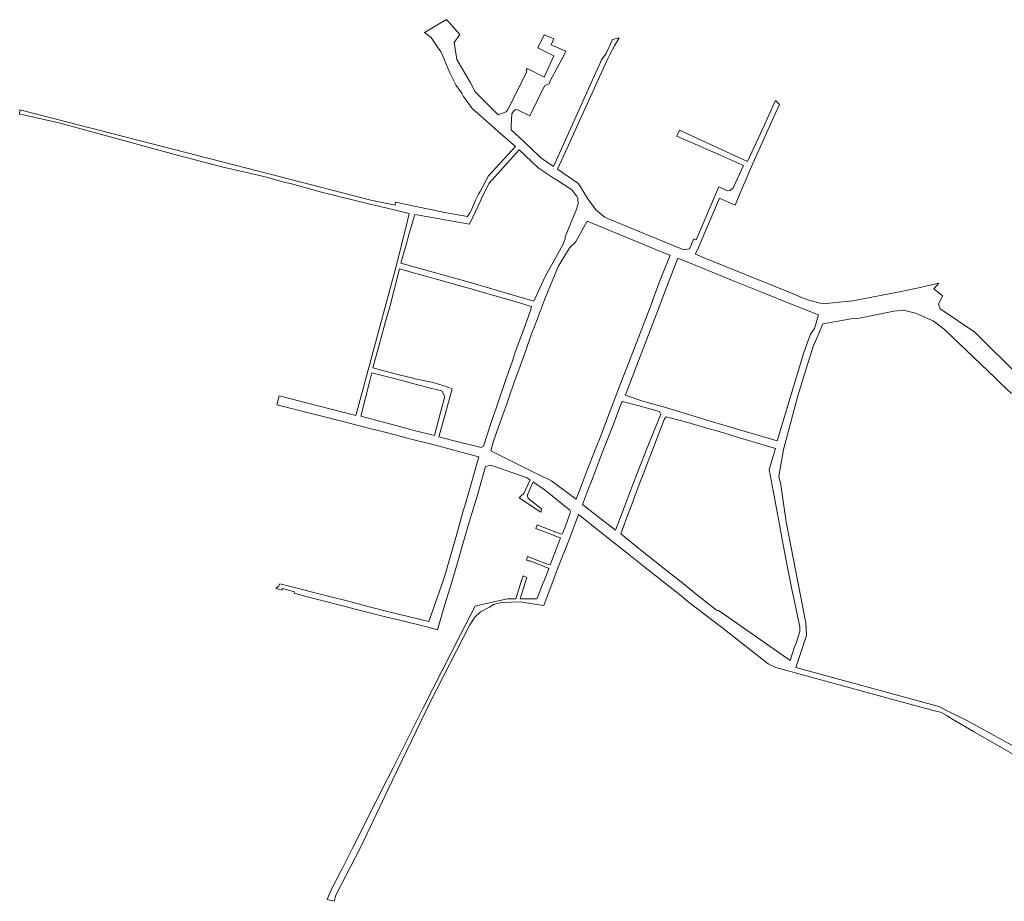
# Model space of a CAD drawing. Header units: metres. Extents: x 5552311 to 5555313, y 5709371 to 5712599.
# Tile 70 of 71: x 5552311 to 5553361, y 5711658 to 5712599. Entities that reach past the tile are written whole.
import ezdxf

# ---------------------------------------------------------------- set-up
doc = ezdxf.new("R2010")
doc.units = ezdxf.units.M
doc.header["$MEASUREMENT"] = 0
doc.layers.add('218-kontur użytku gruntowego', color=60, linetype='CONTINUOUS')

msp = doc.modelspace()

# ---------------------------------------------------------------- linework, layer by layer
at = {"layer": '218-kontur użytku gruntowego', "linetype": 'Continuous', "lineweight": 9, "flags": 128}
for points in [[(5552766.2, 5712599.3), (5552742.7, 5712585.5)], [(5552780.4, 5712583.4), (5552766.2, 5712599.3)], [(5552742.7, 5712585.5), (5552749.9, 5712580.2)], [(5552774.6, 5712574.8), (5552780.4, 5712583.4)], [(5552870.5, 5712583.1), (5552863.6, 5712569.1)], [(5552880.8, 5712578.9), (5552870.5, 5712583.1)], [(5552749.9, 5712580.2), (5552757, 5712569.7)], [(5552777.3, 5712556.8), (5552774.6, 5712574.8)], [(5552877.8, 5712572.6), (5552880.8, 5712578.9)], [(5552893.4, 5712565.5), (5552877.8, 5712572.6)], [(5552943.4, 5712578.1), (5552936.5, 5712563.2)], [(5552940, 5712561.4), (5552945.6, 5712571.2)], [(5552950.6, 5712579.9), (5552943.4, 5712578.1)], [(5552945.6, 5712571.2), (5552950.6, 5712579.9)], [(5552757, 5712569.7), (5552760.2, 5712564.8)], [(5552760.2, 5712564.8), (5552760.6, 5712564.5)], [(5552760.6, 5712564.5), (5552764.4, 5712555.3)], [(5552863.6, 5712569.1), (5552880.9, 5712560.6)], [(5552880.9, 5712560.6), (5552870.5, 5712537.9)], [(5552876.6, 5712533.2), (5552891.3, 5712561)], [(5552891.3, 5712561), (5552893.4, 5712565.5)], [(5552936.5, 5712563.2), (5552931.6, 5712556.3)], [(5552938.6, 5712558.4), (5552940, 5712561.4)], [(5552764.4, 5712555.3), (5552769.7, 5712542.5)], [(5552791.7, 5712531.8), (5552777.3, 5712556.8)], [(5552930.4, 5712554), (5552880.3, 5712442.7)], [(5552914.8, 5712506.1), (5552938.6, 5712558.4)], [(5552931.6, 5712556.3), (5552930.4, 5712554)], [(5552769.7, 5712542.5), (5552776.5, 5712529)], [(5552852, 5712543.7), (5552831.5, 5712502.6)], [(5552852.4, 5712547.3), (5552851.2, 5712545.3)], [(5552851.2, 5712545.3), (5552852, 5712543.7)], [(5552870.5, 5712537.9), (5552852.4, 5712547.3)], [(5552776.5, 5712529), (5552782.5, 5712520.7)], [(5552796.9, 5712522.4), (5552791.7, 5712531.8)], [(5552855.2, 5712496.8), (5552870.8, 5712528.6)], [(5552870.8, 5712528.6), (5552876.1, 5712531)], [(5552876.1, 5712531), (5552876.6, 5712533.2)], [(5552782.5, 5712520.7), (5552784.5, 5712517.2)], [(5552821.5, 5712497.9), (5552796.9, 5712522.4)], [(5552784.5, 5712517.2), (5552792.5, 5712505.9)], [(5553117.4, 5712513), (5553103.8, 5712483)], [(5553117, 5712498.7), (5553121.7, 5712508.6)], [(5553121.7, 5712508.6), (5553117.4, 5712513)], [(5552311, 5712502.9), (5552310.8, 5712498.6)], [(5552310.8, 5712498.6), (5552313.2, 5712498)], [(5552589.1, 5712431.6), (5552311, 5712502.9)], [(5552313.2, 5712498), (5552352.5, 5712489.1)], [(5552792.5, 5712505.9), (5552793.5, 5712504.4)], [(5552793.5, 5712504.4), (5552813.9, 5712486.6)], [(5552829.9, 5712501), (5552821.5, 5712497.9)], [(5552831.5, 5712502.6), (5552829.9, 5712501)], [(5552835.4, 5712486.3), (5552836, 5712498.9)], [(5552836, 5712498.9), (5552836.6, 5712499.8)], [(5552836.6, 5712499.8), (5552838.6, 5712502.5)], [(5552838.6, 5712502.5), (5552840.2, 5712503.4)], [(5552840.2, 5712503.4), (5552842.1, 5712503.1)], [(5552842.1, 5712503.1), (5552855.2, 5712496.8)], [(5552903, 5712480.4), (5552914.8, 5712506.1)], [(5553110.8, 5712485.2), (5553117, 5712498.7)], [(5552352.5, 5712489.1), (5552480.4, 5712454.4)], [(5552813.9, 5712486.6), (5552821.8, 5712479.7)], [(5552835.2, 5712481.9), (5552835.4, 5712486.3)], [(5552821.8, 5712479.7), (5552839.8, 5712464)], [(5552849.2, 5712468.8), (5552835.2, 5712481.9)], [(5552898.6, 5712470.1), (5552903, 5712480.4)], [(5553014.7, 5712481.2), (5553012, 5712475)], [(5553087.5, 5712447.9), (5553014.7, 5712481.2)], [(5553103.8, 5712483), (5553087.5, 5712447.9)], [(5553092.7, 5712445), (5553110.8, 5712485.2)], [(5552865.8, 5712453), (5552849.2, 5712468.8)], [(5552884.8, 5712439.7), (5552898.6, 5712470.1)], [(5553012, 5712475), (5553051, 5712457.8)], [(5552839.8, 5712464), (5552810.9, 5712432.8)], [(5552811.7, 5712424.8), (5552843.8, 5712460.5)], [(5552843.8, 5712460.5), (5552850.2, 5712454.4)], [(5553051, 5712457.8), (5553083, 5712443.7)], [(5552480.4, 5712454.4), (5552526.6, 5712442.4)], [(5552850.2, 5712454.4), (5552864.2, 5712441.2)], [(5552868, 5712451.1), (5552865.8, 5712453)], [(5552880.3, 5712442.7), (5552868, 5712451.1)], [(5553090.6, 5712440.2), (5553092.7, 5712445)], [(5552526.6, 5712442.4), (5552571.3, 5712431.8)], [(5552864.2, 5712441.2), (5552883.3, 5712428.5)], [(5552906.4, 5712424.7), (5552884.8, 5712439.7)], [(5553083, 5712443.7), (5553072.2, 5712419.8)], [(5553084.9, 5712426.7), (5553089.6, 5712437.7)], [(5553089.6, 5712437.7), (5553090.6, 5712440.2)], [(5552571.3, 5712431.8), (5552593.1, 5712426)], [(5552685.4, 5712406.7), (5552589.1, 5712431.6)], [(5552593.1, 5712426), (5552601, 5712424.2)], [(5552601, 5712424.2), (5552633, 5712415.2)], [(5552810.9, 5712432.8), (5552802.1, 5712416)], [(5552804.3, 5712410.1), (5552811.7, 5712424.8)], [(5552883.3, 5712428.5), (5552883.7, 5712428.3)], [(5552883.7, 5712428.3), (5552899.9, 5712417.8)], [(5552908.3, 5712422.5), (5552906.4, 5712424.7)], [(5553082.9, 5712422.1), (5553084.9, 5712426.7)], [(5552633, 5712415.2), (5552683.1, 5712402.9)], [(5552800.5, 5712413), (5552797.1, 5712406.5)], [(5552802.1, 5712416), (5552800.5, 5712413)], [(5552899.9, 5712417.8), (5552903.2, 5712413.4)], [(5552903.2, 5712413.4), (5552905.2, 5712410.8)], [(5552917.2, 5712408.2), (5552908.3, 5712422.5)], [(5553057, 5712420.9), (5553032.7, 5712364.4)], [(5553066.2, 5712416.8), (5553057, 5712420.9)], [(5553068.8, 5712417), (5553066.2, 5712416.8)], [(5553072.2, 5712419.8), (5553068.8, 5712417)], [(5553074.1, 5712401.5), (5553082.9, 5712422.1)], [(5552683.1, 5712402.9), (5552695.3, 5712400)], [(5552711.3, 5712401.3), (5552685.4, 5712406.7)], [(5552711.7, 5712404.6), (5552711.3, 5712401.3)], [(5552722.3, 5712402.3), (5552711.7, 5712404.6)], [(5552728.2, 5712401), (5552722.3, 5712402.3)], [(5552790.7, 5712381.1), (5552802.7, 5712406.8)], [(5552797.1, 5712406.5), (5552792.6, 5712395.8)], [(5552802.7, 5712406.8), (5552804.3, 5712410.1)], [(5552906.8, 5712402.9), (5552904.7, 5712395.9)], [(5552905.2, 5712410.8), (5552906.4, 5712408.3)], [(5552906.4, 5712408.3), (5552906.8, 5712402.9)], [(5552925.7, 5712396.3), (5552917.2, 5712408.2)], [(5553034.6, 5712355.4), (5553057.4, 5712408.8)], [(5553057.4, 5712408.8), (5553058.4, 5712408.3)], [(5553058.4, 5712408.3), (5553074.1, 5712401.5)], [(5552695.3, 5712400), (5552726.5, 5712392.5)], [(5552726.5, 5712392.5), (5552723.9, 5712381.7)], [(5552739, 5712398.7), (5552728.2, 5712401)], [(5552743.9, 5712397.6), (5552739, 5712398.7)], [(5552747.7, 5712396.9), (5552743.9, 5712397.6)], [(5552759.5, 5712394.5), (5552747.7, 5712396.9)], [(5552762.2, 5712393.9), (5552759.5, 5712394.5)], [(5552788.8, 5712389.3), (5552762.2, 5712393.9)], [(5552791.2, 5712393), (5552788.8, 5712389.3)], [(5552792.6, 5712395.8), (5552791.2, 5712393)], [(5552904.7, 5712395.9), (5552893, 5712367.4)], [(5552931.6, 5712391.2), (5552925.7, 5712396.3)], [(5552723.9, 5712381.7), (5552713.5, 5712340)], [(5552726.2, 5712369.9), (5552732.4, 5712391.5)], [(5552732.4, 5712391.5), (5552790.7, 5712381.1)], [(5552904, 5712361.7), (5552916.4, 5712384.4)], [(5552916.4, 5712384.4), (5552971.3, 5712361.6)], [(5552934.8, 5712388.7), (5552931.6, 5712391.2)], [(5552968.2, 5712374.6), (5552934.8, 5712388.7)], [(5553019.6, 5712353.8), (5552968.2, 5712374.6)], [(5552717.5, 5712339.5), (5552723.9, 5712361.6)], [(5552723.9, 5712361.6), (5552726.2, 5712369.9)], [(5552892.8, 5712365.5), (5552890.8, 5712359.8)], [(5552893, 5712367.4), (5552892.8, 5712365.5)], [(5552897.8, 5712356), (5552904, 5712361.7)], [(5552971.3, 5712361.6), (5552994.6, 5712352)], [(5553030.3, 5712365.4), (5553026.4, 5712356.6)], [(5553032.7, 5712364.4), (5553030.3, 5712365.4)], [(5552890.8, 5712359.8), (5552885.1, 5712349.5)], [(5552886, 5712337), (5552894.3, 5712350.6)], [(5552894.3, 5712350.6), (5552897.8, 5712356)], [(5552994.6, 5712352), (5552996.5, 5712351.2)], [(5552996.5, 5712351.2), (5553004.9, 5712347.8)], [(5553025.5, 5712354.8), (5553019.6, 5712353.8)], [(5553026.4, 5712356.6), (5553025.5, 5712354.8)], [(5553032, 5712349.4), (5553034.6, 5712355.4)], [(5552713.5, 5712340), (5552683.3, 5712228.2)], [(5552754.4, 5712329), (5552717.5, 5712339.5)], [(5552885.1, 5712349.5), (5552872, 5712325.9)], [(5553004.9, 5712347.8), (5552994, 5712320.7)], [(5552999.5, 5712310), (5553013, 5712344.8)], [(5553013, 5712344.8), (5553029.8, 5712338)], [(5553031.8, 5712349), (5553032, 5712349.4)], [(5553043.8, 5712344.2), (5553031.8, 5712349)], [(5553130.2, 5712309.1), (5553043.8, 5712344.2)], [(5552705.7, 5712293), (5552716.2, 5712333.4)], [(5552716.2, 5712333.4), (5552737.5, 5712327.4)], [(5552790.4, 5712319.3), (5552754.4, 5712329)], [(5552874.8, 5712310), (5552884, 5712332.2)], [(5552884, 5712332.2), (5552886, 5712337)], [(5553029.8, 5712338), (5553071.4, 5712320.9)], [(5552737.5, 5712327.4), (5552758, 5712321.5)], [(5552758, 5712321.5), (5552779.4, 5712315.6)], [(5552833.7, 5712306.5), (5552790.4, 5712319.3)], [(5552872, 5712325.9), (5552867.7, 5712316.7)], [(5552994, 5712320.7), (5552986.9, 5712301.2)], [(5553071.4, 5712320.9), (5553101.7, 5712308.7)], [(5553291.5, 5712318.1), (5553275.9, 5712314.6)], [(5553286.4, 5712312), (5553291.5, 5712318.1)], [(5552779.4, 5712315.6), (5552794.9, 5712311.2)], [(5552794.9, 5712311.2), (5552800.6, 5712309.6)], [(5552800.6, 5712309.6), (5552841.6, 5712297.7)], [(5552867.7, 5712316.7), (5552859.5, 5712298.9)], [(5552870.7, 5712300.3), (5552874.8, 5712310)], [(5552991.6, 5712289), (5552999.5, 5712310)], [(5553101.7, 5712308.7), (5553136.9, 5712294.6)], [(5553147.9, 5712301.9), (5553130.2, 5712309.1)], [(5553251.5, 5712309.2), (5553199.9, 5712299.1)], [(5553260, 5712310.8), (5553251.5, 5712309.2)], [(5553264.8, 5712311.9), (5553260, 5712310.8)], [(5553271.6, 5712313.4), (5553264.8, 5712311.9)], [(5553275.9, 5712314.6), (5553271.6, 5712313.4)], [(5553295.4, 5712304.6), (5553286.4, 5712312)], [(5552859.5, 5712298.9), (5552833.7, 5712306.5)], [(5552841.6, 5712297.7), (5552842.9, 5712297.3)], [(5552842.9, 5712297.3), (5552848.6, 5712295.7)], [(5552860, 5712271.8), (5552870.7, 5712300.3)], [(5552986.9, 5712301.2), (5552984.9, 5712296)], [(5553153.9, 5712299.7), (5553147.9, 5712301.9)], [(5553165.1, 5712296.7), (5553153.9, 5712299.7)], [(5553199.9, 5712299.1), (5553171.5, 5712296.3)], [(5553291.1, 5712295.8), (5553295.4, 5712304.6)], [(5552701.3, 5712277.3), (5552705.7, 5712293)], [(5552848.6, 5712295.7), (5552853.2, 5712294.3)], [(5552855.4, 5712288), (5552849, 5712269.9)], [(5552853.2, 5712294.3), (5552857.1, 5712293.2)], [(5552857.1, 5712293.2), (5552855.4, 5712288)], [(5552984.9, 5712296), (5552960.8, 5712233.3)], [(5552961.1, 5712209.3), (5552991.6, 5712289)], [(5553136.9, 5712294.6), (5553163.3, 5712284.3)], [(5553171.5, 5712296.3), (5553165.1, 5712296.7)], [(5553206.8, 5712280.8), (5553240, 5712287.5)], [(5553240, 5712287.5), (5553243.5, 5712288.2)], [(5553243.5, 5712288.2), (5553253.7, 5712289.2)], [(5553253.7, 5712289.2), (5553266.6, 5712286.1)], [(5553293.1, 5712290.6), (5553291.1, 5712295.8)], [(5553330, 5712265.8), (5553293.1, 5712290.6)], [(5552695.9, 5712257.4), (5552701.3, 5712277.3)], [(5553163.3, 5712284.3), (5553158.8, 5712269.6)], [(5553167.8, 5712274.8), (5553199.7, 5712280.5)], [(5553199.7, 5712280.5), (5553206.8, 5712280.8)], [(5553266.6, 5712286.1), (5553285.4, 5712277.8)], [(5553285.4, 5712277.8), (5553297.6, 5712268.8)], [(5552849, 5712269.9), (5552839.3, 5712243.4)], [(5552857.1, 5712264), (5552860, 5712271.8)], [(5553158.8, 5712269.6), (5553154.7, 5712263.8)], [(5553159.9, 5712256.3), (5553167.8, 5712274.8)], [(5553297.6, 5712268.8), (5553352, 5712216.6)], [(5553343.7, 5712252.1), (5553330, 5712265.8)], [(5552687.8, 5712227.8), (5552695.9, 5712257.4)], [(5552851.1, 5712247.2), (5552857.1, 5712264)], [(5553154.7, 5712263.8), (5553147.4, 5712244)], [(5553157.7, 5712251.4), (5553159.9, 5712256.3)], [(5552844.9, 5712229.6), (5552851.1, 5712247.2)], [(5553149.5, 5712225.6), (5553157.7, 5712251.4)], [(5553408.4, 5712188.6), (5553343.7, 5712252.1)], [(5552836.5, 5712235.2), (5552828.8, 5712213.1)], [(5552839.3, 5712243.4), (5552836.5, 5712235.2)], [(5553147.4, 5712244), (5553142, 5712225.4)], [(5552683.3, 5712228.2), (5552671.6, 5712184.6)], [(5552711.5, 5712221.5), (5552687.8, 5712227.8)], [(5552838, 5712211.4), (5552844.9, 5712229.6)], [(5552960.8, 5712233.3), (5552954.9, 5712218.1)], [(5553142, 5712225.4), (5553118.9, 5712149.7)], [(5553141.3, 5712197.9), (5553149.5, 5712225.6)], [(5552675, 5712176), (5552684.6, 5712213.7)], [(5552684.6, 5712213.7), (5552686.6, 5712222.5)], [(5552686.6, 5712222.5), (5552723, 5712213)], [(5552728.8, 5712216.9), (5552711.5, 5712221.5)], [(5552723, 5712213), (5552726.1, 5712212.2)], [(5552732.8, 5712216.1), (5552728.8, 5712216.9)], [(5552752.1, 5712212.2), (5552732.8, 5712216.1)], [(5552828.8, 5712213.1), (5552820.8, 5712188.9)], [(5552954.9, 5712218.1), (5552950.6, 5712207.1)], [(5553352, 5712216.6), (5553357.8, 5712211)], [(5552726.1, 5712212.2), (5552739.9, 5712208.5)], [(5552739.9, 5712208.5), (5552745.9, 5712206.8)], [(5552745.9, 5712206.8), (5552761.1, 5712203.1)], [(5552753, 5712211.9), (5552752.1, 5712212.2)], [(5552766.8, 5712207.3), (5552753, 5712211.9)], [(5552761.1, 5712203.1), (5552764.5, 5712197)], [(5552765.3, 5712179.5), (5552772.3, 5712205.3)], [(5552772.3, 5712205.3), (5552766.8, 5712207.3)], [(5552833.4, 5712198), (5552838, 5712211.4)], [(5552950.6, 5712207.1), (5552946.2, 5712195.7)], [(5552957, 5712198.5), (5552958.5, 5712202.5)], [(5552958.5, 5712202.5), (5552961.1, 5712209.3)], [(5553357.8, 5712211), (5553369.2, 5712200.2)], [(5552587.6, 5712197.8), (5552585.3, 5712188.2)], [(5552669.5, 5712176.9), (5552587.6, 5712197.8)], [(5552764.5, 5712197), (5552760, 5712180.2)], [(5552830.8, 5712190.5), (5552833.4, 5712198)], [(5552946.2, 5712195.7), (5552939.1, 5712177.1)], [(5552961.3, 5712197.2), (5552957, 5712198.5)], [(5552973.7, 5712192.8), (5552961.3, 5712197.2)], [(5552975.9, 5712192.2), (5552973.7, 5712192.8)], [(5552998.9, 5712185.6), (5552975.9, 5712192.2)], [(5553125.6, 5712139), (5553141.3, 5712197.9)], [(5552585.3, 5712188.2), (5552662.7, 5712168.7)], [(5552671.6, 5712184.6), (5552669.5, 5712176.9)], [(5552820.8, 5712188.9), (5552812.6, 5712165.3)], [(5552821.7, 5712164.7), (5552830.8, 5712190.5)], [(5552948, 5712177.2), (5552953, 5712190.5)], [(5552953, 5712190.5), (5552954.1, 5712191.7)], [(5552954.1, 5712191.7), (5552964.6, 5712189)], [(5552964.6, 5712189), (5552970.5, 5712187.6)], [(5552970.5, 5712187.6), (5552993.6, 5712181.2)], [(5553028, 5712176.7), (5552998.9, 5712185.6)], [(5552713.6, 5712165.8), (5552675, 5712176)], [(5552760, 5712180.2), (5552753.3, 5712155.5)], [(5552758.2, 5712154), (5552765.3, 5712179.5)], [(5552939.1, 5712177.1), (5552931.5, 5712157.1)], [(5552944, 5712166.7), (5552948, 5712177.2)], [(5552992.5, 5712172.3), (5552980.5, 5712142.2)], [(5552988.2, 5712145.5), (5552998.5, 5712172.7)], [(5552994.9, 5712178.4), (5552992.5, 5712172.3)], [(5552993.6, 5712181.2), (5552994.9, 5712178.4)], [(5552998.5, 5712172.7), (5553000.6, 5712175.3)], [(5553000.6, 5712175.3), (5553003.4, 5712174.9)], [(5553003.4, 5712174.9), (5553023.8, 5712169.5)], [(5553046.5, 5712171), (5553028, 5712176.7)], [(5553077.8, 5712162), (5553046.5, 5712171)], [(5552662.7, 5712168.7), (5552672.1, 5712166.3)], [(5552672.1, 5712166.3), (5552690.2, 5712161.6)], [(5552690.2, 5712161.6), (5552690.4, 5712161.6)], [(5552690.4, 5712161.6), (5552696.2, 5712160.1)], [(5552733.3, 5712160.6), (5552713.6, 5712165.8)], [(5552753.3, 5712155.5), (5552733.3, 5712160.6)], [(5552812.6, 5712165.3), (5552805.6, 5712144)], [(5552816.2, 5712148.5), (5552821.7, 5712164.7)], [(5552940.5, 5712157.5), (5552944, 5712166.7)], [(5553023.8, 5712169.5), (5553038.1, 5712165.3)], [(5553038.1, 5712165.3), (5553063.2, 5712157.9)], [(5553118.9, 5712149.7), (5553077.8, 5712162)], [(5552696.2, 5712160.1), (5552704.8, 5712157.9)], [(5552704.8, 5712157.9), (5552728.7, 5712151.7)], [(5552728.7, 5712151.7), (5552753.1, 5712145.4)], [(5552773, 5712150.3), (5552758.2, 5712154)], [(5552803.3, 5712142.8), (5552773, 5712150.3)], [(5552931.5, 5712157.1), (5552924.2, 5712138.6)], [(5552931.8, 5712135.2), (5552940.5, 5712157.5)], [(5553063.2, 5712157.9), (5553082.4, 5712152.1)], [(5553082.4, 5712152.1), (5553117.2, 5712141.6)], [(5552753.1, 5712145.4), (5552762.3, 5712143)], [(5552762.3, 5712143), (5552776.5, 5712139.3)], [(5552805.6, 5712144), (5552803.3, 5712142.8)], [(5552813.4, 5712139.2), (5552816.2, 5712148.5)], [(5552980.5, 5712142.2), (5552965.2, 5712103.1)], [(5552981.6, 5712128.3), (5552988.2, 5712145.5)], [(5553117.2, 5712141.6), (5553110.7, 5712119.4)], [(5552776.5, 5712139.3), (5552800.8, 5712132.9)], [(5552800.8, 5712132.9), (5552794, 5712108.9)], [(5552847, 5712122.5), (5552813.4, 5712139.2)], [(5552924.2, 5712138.6), (5552919.2, 5712125.5)], [(5552925.5, 5712118.8), (5552931.8, 5712135.2)], [(5553123.4, 5712126.7), (5553125, 5712135.8)], [(5553125, 5712135.8), (5553125.6, 5712139)], [(5552799.7, 5712093.2), (5552808, 5712122.3)], [(5552808, 5712122.3), (5552813.7, 5712123.9)], [(5552813.7, 5712123.9), (5552822.9, 5712120.7)], [(5552822.9, 5712120.7), (5552852.3, 5712110.3)], [(5552858.5, 5712116.7), (5552847, 5712122.5)], [(5552916.5, 5712118.5), (5552909.9, 5712101.4)], [(5552919.2, 5712125.5), (5552916.5, 5712118.5)], [(5552920.9, 5712106.7), (5552925.5, 5712118.8)], [(5552975.3, 5712112), (5552981.6, 5712128.3)], [(5553110.7, 5712119.4), (5553114.7, 5712096.6)], [(5553121, 5712111.5), (5553123.4, 5712126.7)], [(5552794, 5712108.9), (5552789.4, 5712092.4)], [(5552855.5, 5712108.1), (5552848.8, 5712093.5)], [(5552852.3, 5712110.3), (5552854.2, 5712109)], [(5552854.2, 5712109), (5552855.2, 5712108.3)], [(5552855.2, 5712108.3), (5552855.5, 5712108.1)], [(5552878.2, 5712107.2), (5552858.5, 5712116.7)], [(5552968.7, 5712094.8), (5552974.3, 5712109.5)], [(5552974.3, 5712109.5), (5552975.3, 5712112)], [(5553122.6, 5712105.1), (5553121, 5712111.5)], [(5552854.5, 5712096.6), (5552856.7, 5712101.3)], [(5552856.7, 5712101.3), (5552858.8, 5712105.9)], [(5552858.8, 5712105.9), (5552864.2, 5712102.2)], [(5552864.2, 5712102.2), (5552870.2, 5712098.1)], [(5552870.2, 5712098.1), (5552897.9, 5712075.8)], [(5552881.5, 5712104.7), (5552878.2, 5712107.2)], [(5552904.6, 5712087.7), (5552881.5, 5712104.7)], [(5552909.9, 5712101.4), (5552904.6, 5712087.7)], [(5552911.5, 5712081.9), (5552917.9, 5712098.9)], [(5552917.9, 5712098.9), (5552920.9, 5712106.7)], [(5552965.2, 5712103.1), (5552957.6, 5712083.4)], [(5553128.8, 5712063.5), (5553122.6, 5712105.1)], [(5552789.4, 5712092.4), (5552785.8, 5712080.4)], [(5552793.2, 5712072.4), (5552799.7, 5712093.2)], [(5552846.8, 5712092), (5552843.7, 5712089)], [(5552843.7, 5712089), (5552866.8, 5712073.8)], [(5552848, 5712092.6), (5552846.8, 5712092)], [(5552848.8, 5712093.5), (5552848, 5712092.6)], [(5552852.5, 5712091), (5552852.8, 5712092.5)], [(5552852.9, 5712089.5), (5552852.5, 5712091)], [(5552852.8, 5712092.5), (5552854, 5712095.2)], [(5552853.5, 5712088.5), (5552852.9, 5712089.5)], [(5552854.5, 5712087.5), (5552853.5, 5712088.5)], [(5552854, 5712095.2), (5552854.5, 5712096.6)], [(5552867.7, 5712077.2), (5552854.5, 5712087.5)], [(5552962.4, 5712077.8), (5552968.7, 5712094.8)], [(5553114.7, 5712096.6), (5553118.2, 5712077.6)], [(5552785.8, 5712080.4), (5552784.2, 5712075.3)], [(5552866.8, 5712073.8), (5552867.7, 5712077.2)], [(5552931, 5712066.7), (5552911.5, 5712081.9)], [(5552957.6, 5712083.4), (5552946.5, 5712054.5)], [(5552961.2, 5712074.8), (5552962.4, 5712077.8)], [(5553118.2, 5712077.6), (5553121.4, 5712060.7)], [(5552784.2, 5712075.3), (5552778.6, 5712055.5)], [(5552783.5, 5712039.8), (5552791.5, 5712066.7)], [(5552791.5, 5712066.7), (5552793.2, 5712072.4)], [(5552898.3, 5712073.1), (5552892.7, 5712057.8)], [(5552896.8, 5712043.6), (5552907, 5712071.1)], [(5552897.9, 5712075.8), (5552898.5, 5712074.5)], [(5552898.5, 5712074.5), (5552898.3, 5712073.1)], [(5552907, 5712071.1), (5552928.1, 5712054.4)], [(5552946.5, 5712054.5), (5552931, 5712066.7)], [(5552952.1, 5712050.5), (5552961.2, 5712074.8)], [(5552778.6, 5712055.5), (5552774.8, 5712041.8)], [(5552863, 5712060.1), (5552861.5, 5712056.4)], [(5552861.5, 5712056.4), (5552887.5, 5712046.2)], [(5552887.4, 5712050.5), (5552863, 5712060.1)], [(5552892.7, 5712057.8), (5552890, 5712050.8)], [(5553121.4, 5712060.7), (5553124.4, 5712044.5)], [(5553146.5, 5711972.1), (5553128.8, 5712063.5)], [(5552887.8, 5712045.8), (5552887.2, 5712044.5)], [(5552888.4, 5712050.4), (5552887.4, 5712050.5)], [(5552887.5, 5712046.2), (5552887.8, 5712045.8)], [(5552890, 5712050.8), (5552888.4, 5712050.4)], [(5552928.1, 5712054.4), (5552943.6, 5712042.2)], [(5552975, 5712032.2), (5552952.1, 5712050.5)], [(5552774.8, 5712041.8), (5552769.2, 5712022)], [(5552777.1, 5712017.1), (5552783.5, 5712039.8)], [(5552887.2, 5712044.5), (5552881.9, 5712030.3)], [(5552888.5, 5712023.3), (5552896.8, 5712043.6)], [(5552943.6, 5712042.2), (5552955.5, 5712032.7)], [(5553124.4, 5712044.5), (5553130.1, 5712014.7)], [(5552852.7, 5712026.4), (5552851.5, 5712022.4)], [(5552874.9, 5712017.8), (5552852.7, 5712026.4)], [(5552881.9, 5712030.3), (5552877, 5712017.5)], [(5552955.5, 5712032.7), (5552958.6, 5712030.2)], [(5552958.6, 5712030.2), (5552962.1, 5712027.4)], [(5552962.1, 5712027.4), (5552978.2, 5712014.6)], [(5552988.7, 5712021.4), (5552975, 5712032.2)], [(5552769.2, 5712022), (5552765.2, 5712008.1)], [(5552773.6, 5712005.4), (5552777.1, 5712017.1)], [(5552851.5, 5712022.4), (5552854.3, 5712021.3)], [(5552854.3, 5712021.3), (5552854.5, 5712022)], [(5552854.5, 5712022), (5552874.7, 5712014.1)], [(5552875.5, 5712013.4), (5552870.8, 5712001.4)], [(5552874.7, 5712014.1), (5552875.5, 5712013.4)], [(5552877, 5712017.5), (5552874.9, 5712017.8)], [(5552881.7, 5712005.6), (5552888.5, 5712023.3)], [(5552978.2, 5712014.6), (5553016.5, 5711984.3)], [(5553006, 5712007.5), (5552988.7, 5712021.4)], [(5553130.1, 5712014.7), (5553134.6, 5711991.5)], [(5552765.2, 5712008.1), (5552760.8, 5711995.6)], [(5552770, 5711993.2), (5552773.6, 5712005.4)], [(5552844.8, 5711981.2), (5552852, 5712004.1)], [(5552847.9, 5712005.7), (5552846.3, 5712000.6)], [(5552852, 5712004.1), (5552847.9, 5712005.7)], [(5552870.1, 5711974.2), (5552881, 5712003.8)], [(5552881, 5712003.8), (5552881.7, 5712005.6)], [(5553016.8, 5711999.3), (5553006, 5712007.5)], [(5552586.9, 5711994.8), (5552584.3, 5711992.4)], [(5552584.3, 5711992.4), (5552591, 5711990.6)], [(5552588.3, 5711997.2), (5552586.9, 5711994.8)], [(5552600.2, 5711994.3), (5552588.3, 5711997.2)], [(5552591, 5711990.6), (5552591.2, 5711992.4)], [(5552591.2, 5711992.4), (5552595.3, 5711991.3)], [(5552630, 5711986.6), (5552600.2, 5711994.3)], [(5552760.8, 5711995.6), (5552747.4, 5711956.9)], [(5552764.2, 5711974.1), (5552770, 5711993.2)], [(5552846.3, 5712000.6), (5552840.1, 5711981.2)], [(5552869.2, 5711997.5), (5552864, 5711984.4)], [(5552870.8, 5712001.4), (5552869.2, 5711997.5)], [(5553031, 5711987.7), (5553016.8, 5711999.3)], [(5552595.3, 5711991.3), (5552604.1, 5711988.8)], [(5552604.1, 5711988.8), (5552603.6, 5711987.2)], [(5552603.6, 5711987.2), (5552617.5, 5711983.5)], [(5552617.5, 5711983.5), (5552637.5, 5711978.3)], [(5552638.6, 5711984.3), (5552630, 5711986.6)], [(5552645.8, 5711982.5), (5552638.6, 5711984.3)], [(5552660.1, 5711978.9), (5552645.8, 5711982.5)], [(5552864, 5711984.4), (5552862.8, 5711981.2)], [(5553016.5, 5711984.3), (5553025.6, 5711977)], [(5553040.9, 5711979.9), (5553031, 5711987.7)], [(5553134.6, 5711991.5), (5553143.2, 5711951.2)], [(5552637.5, 5711978.3), (5552658.1, 5711973)], [(5552658.1, 5711973), (5552664.9, 5711971.3)], [(5552683.7, 5711972.8), (5552660.1, 5711978.9)], [(5552664.9, 5711971.3), (5552666, 5711971)], [(5552704.7, 5711967.3), (5552683.7, 5711972.8)], [(5552756.5, 5711948), (5552764.2, 5711974.1)], [(5552796.9, 5711973.5), (5552781.3, 5711943.1)], [(5552807.2, 5711975.8), (5552796.9, 5711973.5)], [(5552802.4, 5711967.2), (5552812.2, 5711972.3)], [(5552831.5, 5711981.2), (5552807.2, 5711975.8)], [(5552812.2, 5711972.3), (5552817.2, 5711975.5)], [(5552817.2, 5711975.5), (5552825.2, 5711977.2)], [(5552825.2, 5711977.2), (5552835.1, 5711977.5)], [(5552840.1, 5711981.2), (5552831.5, 5711981.2)], [(5552835.1, 5711977.5), (5552845.2, 5711977.9)], [(5552862.8, 5711981.2), (5552844.8, 5711981.2)], [(5552845.2, 5711977.9), (5552860.5, 5711975.6)], [(5552860.5, 5711975.6), (5552870.1, 5711974.2)], [(5553025.6, 5711977), (5553059.5, 5711951.1)], [(5553041.2, 5711979.6), (5553040.9, 5711979.9)], [(5553054.4, 5711969.2), (5553041.2, 5711979.6)], [(5553149.7, 5711955.5), (5553146.5, 5711972.1)], [(5552666, 5711971), (5552680.2, 5711967.3)], [(5552680.2, 5711967.3), (5552702.4, 5711961.8)], [(5552702.4, 5711961.8), (5552716.4, 5711958.3)], [(5552747.4, 5711956.9), (5552704.7, 5711967.3)], [(5552791, 5711953.3), (5552796.3, 5711961.8)], [(5552796.3, 5711961.8), (5552802.4, 5711967.2)], [(5553056.6, 5711968.9), (5553054.4, 5711969.2)], [(5553072.5, 5711957.8), (5553056.6, 5711968.9)], [(5552716.4, 5711958.3), (5552745.2, 5711951.2)], [(5552745.2, 5711951.2), (5552756.5, 5711948)], [(5552748.8, 5711870.9), (5552791, 5711953.3)], [(5553059.5, 5711951.1), (5553109.3, 5711911.8)], [(5553133.1, 5711915.4), (5553072.5, 5711957.8)], [(5553143.2, 5711951.2), (5553143.1, 5711946.5)], [(5553150.3, 5711942.1), (5553149.7, 5711955.5)], [(5552781.3, 5711943.1), (5552741.5, 5711865)], [(5553139, 5711907.9), (5553150.3, 5711942.1)], [(5553143.1, 5711946.5), (5553139.6, 5711934.9)], [(5553139.6, 5711934.9), (5553137.3, 5711928.8)], [(5553137.3, 5711928.8), (5553133.1, 5711915.4)], [(5553109.3, 5711911.8), (5553117.8, 5711908.1)], [(5553117.8, 5711908.1), (5553252.7, 5711870.8)], [(5553291.4, 5711866.3), (5553139, 5711907.9)], [(5552708.6, 5711787.7), (5552748.8, 5711870.9)], [(5553252.7, 5711870.8), (5553289.9, 5711861)], [(5553301.8, 5711861.1), (5553291.4, 5711866.3)], [(5552741.5, 5711865), (5552714.1, 5711810.2)], [(5553289.9, 5711861), (5553293.3, 5711860.1)], [(5553293.3, 5711860.1), (5553300.7, 5711856.2)], [(5553300.7, 5711856.2), (5553305.4, 5711853.2)], [(5553321.5, 5711851.5), (5553301.8, 5711861.1)], [(5553305.4, 5711853.2), (5553328.7, 5711839.8)], [(5553383.7, 5711817.2), (5553321.5, 5711851.5)], [(5553328.7, 5711839.8), (5553378.8, 5711810.8)], [(5552714.1, 5711810.2), (5552709.4, 5711801)], [(5552709.4, 5711801), (5552703.4, 5711789.1)], [(5552674.4, 5711716), (5552708.6, 5711787.7)], [(5552703.4, 5711789.1), (5552690.9, 5711764.5)], [(5552690.9, 5711764.5), (5552666.2, 5711716)], [(5552648.3, 5711665), (5552674.4, 5711716)], [(5552664.7, 5711712.9), (5552655.1, 5711693.8)], [(5552666.2, 5711716), (5552664.7, 5711712.9)], [(5552653.5, 5711690.7), (5552642.9, 5711669.8)], [(5552655.1, 5711693.8), (5552653.5, 5711690.7)], [(5552642.9, 5711669.8), (5552638.8, 5711660.4)], [(5552638.8, 5711660.4), (5552646.4, 5711658.4)], [(5552646.4, 5711658.4), (5552648.3, 5711665)]]:
    msp.add_lwpolyline(points, dxfattribs=at)

doc.saveas('drawing.dxf')
